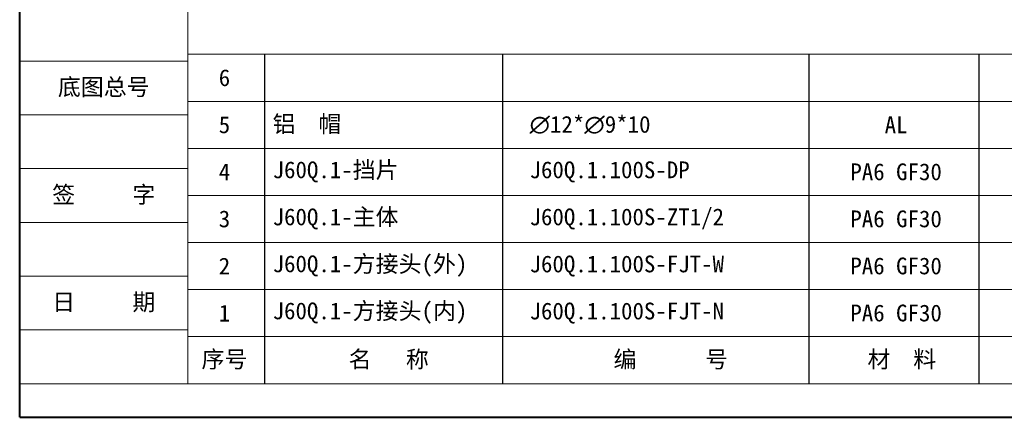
# Model space of a CAD drawing. Header units: millimetres. Extents: x -1190 to 891, y -97 to 1361.
# Tile 1 of 51: x -1190 to -471, y -97 to 193. Entities that reach past the tile are written whole.
import ezdxf

# ---------------------------------------------------------------- set-up
doc = ezdxf.new("R2010")
doc.units = ezdxf.units.MM
doc.linetypes.add('CENTER', pattern=[0.6, 0.375, -0.075, 0.075, -0.075])
doc.layers.add('标注线', color=7, linetype='Continuous', lineweight=15)
doc.styles.add('样式 3.5', font='仿宋_GB2312.ttf')
doc.styles.add('样式 6', font='仿宋_GB2312.ttf')

msp = doc.modelspace()

# ---------------------------------------------------------------- linework, layer by layer
at = {"color": 7, "lineweight": 40}
for q in [(-1190.268, 1361.073), (871.934, -97.198)]:
    msp.add_line((-1190.268, -97.198), q, dxfattribs=at)
at = {"color": 7, "lineweight": 13}
for q in [(-1067.518, 1336.523), (-36.417, -72.648)]:
    msp.add_line((-1067.518, -72.648), q, dxfattribs=at)
at = {"color": 7, "lineweight": 15}
for p, q in [((-1067.518, 167.942), (-252.531, 167.942)), ((-1190.268, 163.032), (-1067.518, 163.032)), ((-1067.518, 133.572), (-252.531, 133.572)), ((-1190.268, 123.752), (-1067.518, 123.752)), ((-1067.518, 99.202), (-252.531, 99.202)), ((-1190.268, 84.472), (-1067.518, 84.472)), ((-1067.518, 64.832), (-252.531, 64.832)), ((-1190.268, 45.192), (-1067.518, 45.192)), ((-1067.518, 30.462), (-252.531, 30.462)), ((-1190.268, 5.912), (-1067.518, 5.912)), ((-1067.518, -3.908), (-252.531, -3.908)), ((-1190.268, -33.368), (-1067.518, -33.368)), ((-1067.518, -38.278), (-36.417, -38.278)), ((-1190.268, -72.648), (-1067.518, -72.648))]:
    msp.add_line(p, q, dxfattribs=at)
at = {"color": 7}
for p, q in [((-1011.616, 167.942), (-1011.616, -72.648)), ((-837.644, 167.942), (-837.644, -72.648)), ((-613.851, -72.648), (-613.851, 167.942)), ((-489.671, -72.648), (-489.671, 167.942))]:
    msp.add_line(p, q, dxfattribs=at)

# ---------------------------------------------------------------- texts
at = {"color": 7, "linetype": 'CENTER', "lineweight": 18, "char_height": 12.27501, "width": 122.7501, "attachment_point": 5, "style": '样式 3.5'}
for s, insert in [('\\f宋体|b0|i0|c134|p2;底图总号', (-1128.893, 143.392)), ('\\f宋体|b0|i0|c134|p2;签     字', (-1128.893, 64.832)), ('\\f宋体|b0|i0|c134|p2;日     期', (-1128.893, -13.728))]:
    msp.add_mtext(s, dxfattribs=dict(at, insert=insert))
at = {"layer": '标注线', "color": 7, "lineweight": 18, "style": '样式 6'}
for s, insert, char_height, width, attachment_point in [('{\\H1.389x;6}', (-1040.772, 150.757), 8.83801, 58.92005, 5), ('{\\H1.389x;5}', (-1040.772, 116.387), 8.83801, 58.92005, 5), ('{\\H1.389x;铝  帽}', (-1005.611, 116.387), 8.83801, 220.92644, 4), ('{\\fISOCPEUR|b0|i0|c0|p34;\\H1.389x;∅\\fFangSong_GB2312|b0|i0|c134|p49;12*\\fISOCPEUR|b0|i0|c0|p34;∅\\fFangSong_GB2312|b0|i0|c134|p49;9*10}', (-818.014, 116.387), 8.838007, 169.88375, 4), ('{\\H1.389x;AL}', (-550.385, 116.387), 8.83801, 69.59435, 5), ('{\\H1.389x;PA6 GF30}', (-550.385, 82.017), 8.83801, 69.59435, 5), ('{\\H1.389x;4}', (-1040.772, 82.017), 8.83801, 58.92005, 5), ('{\\H1.389x;J60Q.1-挡片}', (-1005.611, 82.017), 8.83801, 220.92644, 4), ('{\\H1.389x;J60Q.1.100S-DP}', (-818.014, 82.017), 8.83801, 169.88375, 4), ('{\\H1.389x;PA6 GF30}', (-550.385, 47.647), 8.83801, 69.59435, 5), ('{\\H1.389x;3}', (-1040.772, 47.647), 8.83801, 58.92005, 5), ('{\\H1.389x;J60Q.1-主体}', (-1005.611, 47.647), 8.83801, 170.03195, 4), ('{\\H1.389x;J60Q.1.100S-ZT1/2}', (-818.014, 47.647), 8.83801, 169.88375, 4), ('{\\H1.389x;PA6 GF30}', (-550.385, 13.277), 8.83801, 69.59435, 5), ('{\\H1.389x;2}', (-1040.772, 13.277), 8.83801, 58.92005, 5), ('{\\H1.389x;J60Q.1-方接头(外)}', (-1005.611, 13.277), 8.83801, 220.92644, 4), ('{\\H1.389x;J60Q.1.100S-FJT-W}', (-818.014, 13.277), 8.83801, 169.88375, 4), ('{\\H1.389x;PA6 GF30}', (-550.385, -21.093), 8.83801, 69.59435, 5), ('{\\H1.389x;J60Q.1-方接头(内)}', (-1005.611, -21.093), 8.83801, 209.55903, 4), ('{\\H1.389x;1}', (-1040.772, -21.093), 8.83801, 58.92005, 5), ('{\\H1.389x;J60Q.1.100S-FJT-N}', (-818.014, -21.093), 8.83801, 169.88375, 4), ('{\\H1.389x;序号}', (-1040.772, -55.463), 8.83801, 58.92005, 5), ('{\\H1.389x;名   称}', (-920.842, -55.463), 8.83801, 117.54551, 5), ('{\\H1.389x;编      号}', (-714.918, -55.463), 8.83801, 169.88375, 5), ('{\\H1.389x; 材  料}', (-550.385, -55.463), 8.83801, 69.59435, 5)]:
    msp.add_mtext(s, dxfattribs=dict(at, insert=insert, char_height=char_height, width=width, attachment_point=attachment_point))

doc.saveas('drawing.dxf')
